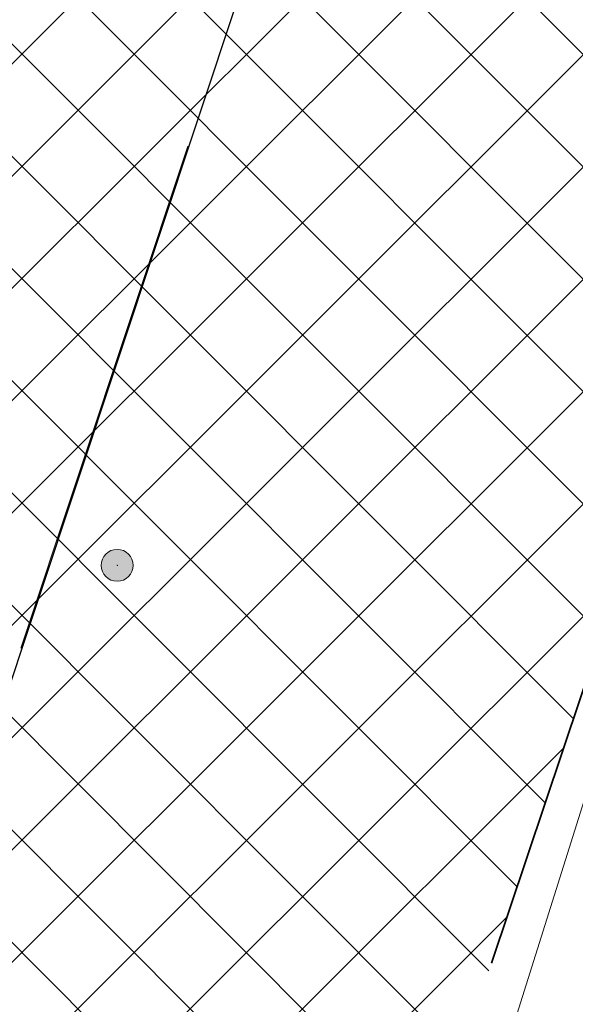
# Model space of a CAD drawing. Header units: metres. Extents: x 6599594 to 6600699, y 5687867 to 5691114.
# Tile 187 of 256: x 6599953.41 to 6599954.98, y 5688882.56 to 5688885.35. Entities that reach past the tile are written whole.
import ezdxf

# ---------------------------------------------------------------- set-up
doc = ezdxf.new("R2010")
doc.units = ezdxf.units.M
doc.header["$MEASUREMENT"] = 0
for name, pattern in [('1', [0]), ('BUG', [1.5, 1, -0.5]), ('GUK', [2, 1.5, -0.5]), ('GUZ', [1, 0.5, -0.5])]:
    doc.linetypes.add(name, pattern=pattern)
doc.layers.get('0').update_dxf_attribs({"color": 253, "linetype": 'CONTINUOUS', "lineweight": 13})
for name, color, linetype, lineweight in [('_kolor chodnik', 50, '1', 5), ('_kolor jezdnia', 4, '1', 0), ('_kolor pobocze', 211, '1', 5), ('_kolor zjazdy kostka', 7, '1', 5), ('_kolor ścieżka @ 1', 10, '1', 0), ('_obrzeze', 10, 'BUG', 35), ('Dzialki', 130, '1', 30), ('Kontury', 252, 'GUK', 9), ('OT_Komunikacja', 7, 'CONTINUOUS', 0), ('pkt_sztuczny_i_naturalny', 7, 'CONTINUOUS', 5), ('Uzytki', 252, 'GUZ', 9)]:
    doc.layers.add(name, color=color, linetype=linetype, lineweight=lineweight)
pattern_1 = [(45, (0, 0), (-0.1414213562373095, 0.1414213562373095), []), (135, (0, 0), (-0.1414213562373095, -0.1414213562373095), [])]

# ---------------------------------------------------------------- blocks, each defined once
blk = doc.blocks.new('169')
at = {"linetype": 'Continuous', "lineweight": 13}
blk.add_hatch(color=0, dxfattribs=at).paths.add_polyline_path([(0, -0.090553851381, 1), (0, 0.090553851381, 1)])
at = {"color": 0, "linetype": 'Continuous', "lineweight": 13}
blk.add_circle((0, 0), 0.090553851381, dxfattribs=at)

msp = doc.modelspace()

# ---------------------------------------------------------------- hatches: boundary and pattern name
at = {"layer": '_kolor chodnik'}
h = msp.add_hatch(dxfattribs=at)
h.set_pattern_fill('ANSI37', color=256, scale=1.6)
h.set_pattern_definition(pattern_1)
h.paths.add_polyline_path([(6599849.938171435, 5688542.085872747), (6599852.232147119, 5688548.938742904), (6599853.573135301, 5688548.489851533), (6599853.827082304, 5688549.248475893), (6599851.793849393, 5688549.929093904), (6599849.895278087, 5688548.982823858), (6599847.823506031, 5688542.793750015)])
edge = h.paths.add_edge_path()
edge.add_line((6600018.106075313, 5689087.454911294), (6600022.42781917, 5689091.229234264))
edge.add_line((6600022.42781917, 5689091.229234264), (6600020.233254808, 5689093.742094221))
edge.add_line((6600020.233254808, 5689093.742094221), (6600017.159471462, 5689091.057656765))
edge.add_arc((6600023.275194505, 5689085.385140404), 8.34143334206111, 137.1531558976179, 148.8016577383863)
edge.add_line((6600016.140105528, 5689089.706021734), (6600018.106075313, 5689087.454911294))
h.paths.add_polyline_path([(6600038.501784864, 5689187.59229436), (6600037.906968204, 5689187.700586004), (6600037.638296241, 5689186.224843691), (6600038.240083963, 5689186.115282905)])
h.paths.add_polyline_path([(6600069.098302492, 5689360.276020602), (6600068.321239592, 5689360.413462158), (6600068.064048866, 5689358.936495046), (6600068.836639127, 5689358.799546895)])
h.paths.add_polyline_path([(6600082.393785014, 5689362.950258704), (6600082.941124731, 5689366.103121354), (6600081.481377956, 5689366.361351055), (6600080.923159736, 5689363.210828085)])
h.paths.add_polyline_path([(6600074.022236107, 5689388.065861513), (6600072.983907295, 5689388.249860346), (6600072.723374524, 5689386.772538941), (6600073.760538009, 5689386.588865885)])
h.paths.add_polyline_path([(6600105.602402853, 5689486.45426531), (6600106.738797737, 5689489.760539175), (6600105.28818975, 5689490.281952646), (6600104.132785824, 5689486.965912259)])
h.paths.add_polyline_path([(6600132.519778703, 5689678.737346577), (6600131.636986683, 5689678.922259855), (6600131.330470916, 5689677.453953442), (6600132.212256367, 5689677.269208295)])
h.paths.add_polyline_path([(6600156.649397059, 5689798.7449027), (6600156.48800471, 5689797.95886096), (6600157.450195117, 5689797.757316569), (6600157.615023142, 5689798.542205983)])
h.paths.add_polyline_path([(6600189.055358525, 5689948.643107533), (6600187.902868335, 5689948.884512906), (6600187.600024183, 5689947.417400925), (6600188.748131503, 5689947.176379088)])
edge = h.paths.add_edge_path()
edge.add_line((6600204.459383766, 5690032.969035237), (6600204.153258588, 5690031.227801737))
edge.add_arc((6600202.328347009, 5690027.299936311), 4.331100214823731, 41.853001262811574, 65.08011546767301, ccw=False)
edge.add_arc((6600032.903931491, 5690051.979071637), 174.020003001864, 352.8070218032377, 353.495463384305)
edge.add_arc((6600202.372679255, 5690027.343587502), 5.999999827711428, 55.12102442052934, 69.64815978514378)
edge = h.paths.add_edge_path()
edge.add_line((6600205.046027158, 5690040.265402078), (6600204.972740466, 5690038.483452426))
edge.add_arc((6600203.986269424, 5690044.401803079), 5.999999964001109, 279.4630688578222, 294.9140560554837)
edge.add_line((6600206.513819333, 5690038.960158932), (6600206.607027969, 5690041.030672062))
edge.add_arc((6600203.986269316, 5690044.401803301), 4.270000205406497, 284.3702444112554, 307.86193139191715, ccw=False)
edge = h.paths.add_edge_path()
edge.add_arc((6600203.547470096, 5690044.558759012), 6.446878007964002, 324.43500910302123, 356.20133685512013, ccw=False)
edge.add_arc((6600203.986269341, 5690044.401803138), 6.000000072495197, 323.2169970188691, 357.4193489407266)
h.paths.add_polyline_path([(6600208.910055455, 5690121.713696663), (6600208.146285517, 5690121.748120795), (6600207.125602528, 5690121.794124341), (6600209.971605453, 5690121.665851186)])
edge = h.paths.add_edge_path()
edge.add_line((6600238.769818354, 5690481.648294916), (6600240.338176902, 5690490.87374652))
edge.add_line((6600240.338176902, 5690490.87374652), (6600241.251295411, 5690510.829461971))
edge.add_line((6600241.251295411, 5690510.829461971), (6600239.524022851, 5690510.928942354))
edge.add_line((6600239.524022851, 5690510.928942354), (6600238.633343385, 5690491.167757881))
edge.add_line((6600238.633343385, 5690491.167757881), (6600234.579716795, 5690467.661262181))
edge.add_line((6600234.579716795, 5690467.661262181), (6600234.449796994, 5690464.966873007))
edge.add_arc((6600242.443669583, 5690464.607462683), 8.001948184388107, 177.4256737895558, 268.2543056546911)
edge.add_line((6600242.199903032, 5690456.609228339), (6600242.216657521, 5690457.359274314))
edge.add_line((6600242.216657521, 5690457.359274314), (6600242.305257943, 5690458.836738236))
edge.add_arc((6600242.444504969, 5690464.607952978), 5.772894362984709, 177.0298084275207, 268.6178439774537, ccw=False)
edge.add_line((6600236.679365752, 5690464.907083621), (6600236.951876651, 5690470.95443634))
edge.add_line((6600236.951876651, 5690470.95443634), (6600238.15078669, 5690478.210832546))
edge.add_line((6600238.15078669, 5690478.210832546), (6600238.769818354, 5690481.648294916))
h.paths.add_polyline_path([(6600238.769818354, 5690481.648294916), (6600238.15078669, 5690478.210832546), (6600239.670056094, 5690477.930590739), (6600240.266710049, 5690481.376366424)])
edge = h.paths.add_edge_path()
edge.add_line((6600223.366500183, 5690460.339976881), (6600223.278629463, 5690457.997544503))
edge.add_arc((6600220.967166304, 5690465.656339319), 7.999999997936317, 286.7940807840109, 300.2738222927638)
edge.add_line((6600225.000231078, 5690458.747331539), (6600225.240084, 5690461.623695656))
edge.add_arc((6600221.105749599, 5690465.648640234), 5.76999998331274, 293.06724424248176, 315.7681070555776, ccw=False)
edge = h.paths.add_edge_path()
edge.add_arc((6600220.025145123, 5690444.676291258), 5.770000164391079, 37.996647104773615, 59.94382588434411, ccw=False)
edge.add_line((6600224.572175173, 5690448.22839199), (6600224.817793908, 5690451.081798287))
edge.add_arc((6600220.025145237, 5690444.676291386), 7.999999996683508, 53.19588653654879, 68.15166733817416)
edge.add_line((6600223.00235276, 5690452.101669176), (6600222.91504296, 5690449.670427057))
edge = h.paths.add_edge_path()
edge.add_arc((6600221.105749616, 5690465.648640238), 7.999999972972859, 328.0222308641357, 357.0132597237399)
edge.add_line((6600229.094882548, 5690465.23180147), (6600229.218816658, 5690467.593604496))
edge.add_line((6600229.218816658, 5690467.593604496), (6600228.218919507, 5690467.645774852))
edge.add_line((6600228.218919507, 5690467.645774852), (6600227.891778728, 5690461.411918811))
h.paths.add_polyline_path([(6600200.980142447, 5690012.236744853), (6600202.317278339, 5690011.956662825), (6600202.522293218, 5690012.935421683), (6600201.182321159, 5690013.216097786)])
h.paths.add_polyline_path([(6600196.457878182, 5689983.98337835), (6600195.202332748, 5689984.246370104), (6600194.899091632, 5689982.777335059), (6600196.150355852, 5689982.515240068)])
edge = h.paths.add_edge_path()
edge.add_line((6600112.305909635, 5689517.991018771), (6600112.691041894, 5689519.807934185))
edge.add_line((6600112.691041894, 5689519.807934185), (6600113.245521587, 5689522.423769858))
edge.add_line((6600113.245521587, 5689522.423769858), (6600111.553124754, 5689522.782507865))
edge.add_line((6600111.553124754, 5689522.782507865), (6600107.405864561, 5689503.21722655))
edge.add_line((6600107.405864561, 5689503.21722655), (6600099.494506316, 5689480.361667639))
edge.add_line((6600099.494506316, 5689480.361667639), (6600099.182814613, 5689478.891218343))
edge.add_arc((6600107.008997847, 5689477.232359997), 8.000059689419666, 168.0325629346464, 257.7529108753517)
edge.add_line((6600105.311960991, 5689469.414366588), (6600105.784990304, 5689471.593619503))
edge.add_arc((6600107.008927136, 5689477.232314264), 5.769999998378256, 168.0321375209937, 257.7533362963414, ccw=False)
edge.add_line((6600101.364343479, 5689478.42879883), (6600101.647245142, 5689479.76342708))
edge.add_line((6600101.647245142, 5689479.76342708), (6600104.132785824, 5689486.965912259))
edge.add_line((6600104.132785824, 5689486.965912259), (6600105.28818975, 5689490.281952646))
edge.add_line((6600105.28818975, 5689490.281952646), (6600108.240043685, 5689498.809726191))
edge.add_line((6600108.240043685, 5689498.809726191), (6600112.305909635, 5689517.991018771))
h.paths.add_polyline_path([(6600136.009573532, 5689645.499114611), (6600138.333647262, 5689645.012304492), (6600138.661671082, 5689646.578318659), (6600134.869459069, 5689647.372651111)])
at = {"layer": '_kolor jezdnia'}
h = msp.add_hatch(dxfattribs=at)
h.set_pattern_fill('ANSI37', color=4, scale=3.5)
h.set_pattern_definition([(45, (0, 0), (-0.3093592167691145, 0.3093592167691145), []), (135, (0, 0), (-0.3093592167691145, -0.3093592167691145), [])])
edge = h.paths.add_edge_path()
edge.add_line((6599833.066047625, 5688539.933393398), (6599850.649511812, 5688527.983462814))
edge.add_arc((6599857.337592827, 5688536.653968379), 10.95025544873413, 169.5012687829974, 232.3548431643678, ccw=False)
edge.add_arc((6599858.085851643, 5688536.618142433), 11.69295282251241, 162.2507788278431, 169.9967502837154, ccw=False)
edge.add_line((6599846.949484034, 5688540.182754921), (6599847.823506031, 5688542.793750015))
edge.add_line((6599847.823506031, 5688542.793750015), (6599849.895278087, 5688548.982823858))
edge.add_line((6599849.895278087, 5688548.982823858), (6599852.434748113, 5688556.56906746))
edge.add_line((6599852.434748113, 5688556.56906746), (6599928.48625871, 5688783.760284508))
edge.add_line((6599928.48625871, 5688783.760284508), (6599931.025728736, 5688791.34652811))
edge.add_line((6599931.025728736, 5688791.34652811), (6599996.657773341, 5688987.411326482))
edge.add_line((6599996.657773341, 5688987.411326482), (6599999.197243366, 5688994.997570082))
edge.add_line((6599999.197243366, 5688994.997570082), (6600021.930100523, 5689062.908193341))
edge.add_line((6600021.930100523, 5689062.908193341), (6600017.620224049, 5689067.371531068))
edge.add_line((6600017.620224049, 5689067.371531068), (6600016.714558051, 5689064.654078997))
edge.add_line((6600016.714558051, 5689064.654078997), (6600012.423620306, 5689051.835617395))
edge.add_line((6600012.423620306, 5689051.835617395), (6600009.884150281, 5689044.249373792))
edge.add_line((6600009.884150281, 5689044.249373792), (6599977.53516164, 5688947.612159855))
edge.add_line((6599977.53516164, 5688947.612159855), (6599974.995691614, 5688940.025916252))
edge.add_line((6599974.995691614, 5688940.025916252), (6599942.096912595, 5688841.746295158))
edge.add_line((6599942.096912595, 5688841.746295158), (6599939.557442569, 5688834.160051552))
edge.add_line((6599939.557442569, 5688834.160051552), (6599882.679288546, 5688664.246042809))
edge.add_line((6599882.679288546, 5688664.246042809), (6599880.139818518, 5688656.659799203))
edge.add_line((6599880.139818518, 5688656.659799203), (6599852.46454386, 5688573.984527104))
edge.add_line((6599852.46454386, 5688573.984527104), (6599842.470137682, 5688544.127903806))
edge.add_arc((6599835.706422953, 5688546.652910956), 7.219660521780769, 248.5480913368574, 339.52856074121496, ccw=False)
h.paths.add_polyline_path([(6600044.653202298, 5689172.271628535), (6600046.276244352, 5689181.431901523), (6600047.759199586, 5689189.801539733), (6600051.0603021, 5689208.432603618), (6600052.368792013, 5689215.817578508), (6600054.808584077, 5689229.587499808), (6600056.11707399, 5689236.972474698), (6600057.346666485, 5689243.912161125), (6600058.655146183, 5689251.297078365), (6600058.831439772, 5689252.292060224), (6600060.098987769, 5689259.445963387), (6600060.139929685, 5689259.677035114), (6600061.407468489, 5689266.830886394), (6600072.329030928, 5689328.470998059), (6600073.637511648, 5689335.855921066), (6600077.337304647, 5689356.73715072), (6600078.820259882, 5689365.106788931), (6600081.142794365, 5689378.214921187), (6600082.538516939, 5689386.092227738), (6600095.187867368, 5689457.483787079), (6600091.082877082, 5689465.8405575), (6600089.043088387, 5689454.328211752), (6600087.870641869, 5689447.711051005), (6600087.560133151, 5689445.958573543), (6600086.562151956, 5689440.326076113), (6600082.433200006, 5689417.022719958), (6600080.95024477, 5689408.65308175), (6600077.202698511, 5689387.502337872), (6600075.719743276, 5689379.132699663), (6600073.469199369, 5689366.430874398), (6600071.986244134, 5689358.061236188), (6600069.98686466, 5689346.776955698), (6600068.591142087, 5689338.899649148), (6600065.559290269, 5689321.78820693), (6600064.163567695, 5689313.910900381), (6600059.719426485, 5689288.828650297), (6600058.323703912, 5689280.951343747), (6600057.563846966, 5689276.662793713), (6600056.168124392, 5689268.785487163), (6600054.804920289, 5689261.091711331), (6600053.409197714, 5689253.21440478), (6600053.264817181, 5689252.399536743), (6600051.869094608, 5689244.522230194), (6600051.183555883, 5689240.653124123), (6600049.787833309, 5689232.775817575), (6600046.593849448, 5689214.749319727), (6600045.198126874, 5689206.872013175), (6600044.41754409, 5689202.466488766), (6600042.934588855, 5689194.096850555), (6600036.429952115, 5689157.38538759), (6600034.946996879, 5689149.01574938), (6600030.579776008, 5689124.367629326), (6600027.529365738, 5689107.151445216), (6600024.895072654, 5689094.014582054), (6600030.583685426, 5689094.264316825), (6600032.945013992, 5689106.191885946), (6600043.170247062, 5689163.901990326)])
edge = h.paths.add_edge_path()
edge.add_line((6600111.106812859, 5689535.144351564), (6600111.256844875, 5689535.85214863))
edge.add_line((6600111.256844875, 5689535.85214863), (6600112.915748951, 5689543.678261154))
edge.add_line((6600112.915748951, 5689543.678261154), (6600117.304772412, 5689564.384094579))
edge.add_line((6600117.304772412, 5689564.384094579), (6600119.067357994, 5689572.699339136))
edge.add_line((6600119.067357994, 5689572.699339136), (6600120.087667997, 5689577.512794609))
edge.add_line((6600120.087667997, 5689577.512794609), (6600121.642890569, 5689584.849775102))
edge.add_line((6600121.642890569, 5689584.849775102), (6600128.436769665, 5689616.900852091))
edge.add_line((6600128.436769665, 5689616.900852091), (6600129.991992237, 5689624.237832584))
edge.add_line((6600129.991992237, 5689624.237832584), (6600132.660554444, 5689636.827148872))
edge.add_line((6600132.660554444, 5689636.827148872), (6600133.208838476, 5689639.444704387))
edge.add_line((6600133.208838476, 5689639.444704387), (6600134.848957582, 5689647.274775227))
edge.add_line((6600134.848957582, 5689647.274775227), (6600138.97649476, 5689666.979995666))
edge.add_line((6600138.97649476, 5689666.979995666), (6600140.51410642, 5689674.320687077))
edge.add_line((6600140.51410642, 5689674.320687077), (6600145.209128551, 5689696.735129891))
edge.add_line((6600145.209128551, 5689696.735129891), (6600146.746740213, 5689704.075821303))
edge.add_line((6600146.746740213, 5689704.075821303), (6600151.462308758, 5689726.588354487))
edge.add_line((6600151.462308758, 5689726.588354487), (6600152.999920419, 5689733.929045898))
edge.add_line((6600152.999920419, 5689733.929045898), (6600155.244070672, 5689744.642813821))
edge.add_line((6600155.244070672, 5689744.642813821), (6600156.781682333, 5689751.983505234))
edge.add_line((6600156.781682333, 5689751.983505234), (6600161.635515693, 5689775.156126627))
edge.add_line((6600161.635515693, 5689775.156126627), (6600163.378142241, 5689783.475576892))
edge.add_line((6600163.378142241, 5689783.475576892), (6600163.850769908, 5689785.731942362))
edge.add_line((6600163.850769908, 5689785.731942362), (6600167.028500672, 5689800.902704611))
edge.add_line((6600167.028500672, 5689800.902704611), (6600179.49088801, 5689860.399222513))
edge.add_line((6600179.49088801, 5689860.399222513), (6600181.233514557, 5689868.718672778))
edge.add_line((6600181.233514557, 5689868.718672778), (6600181.84713393, 5689871.648144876))
edge.add_line((6600181.84713393, 5689871.648144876), (6600183.384745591, 5689878.988836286))
edge.add_line((6600183.384745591, 5689878.988836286), (6600184.935818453, 5689886.393792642))
edge.add_line((6600184.935818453, 5689886.393792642), (6600186.575937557, 5689894.223863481))
edge.add_line((6600186.575937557, 5689894.223863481), (6600194.05133812, 5689929.912074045))
edge.add_line((6600194.05133812, 5689929.912074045), (6600195.691457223, 5689937.742144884))
edge.add_line((6600195.691457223, 5689937.742144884), (6600202.915799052, 5689972.231779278))
edge.add_line((6600202.915799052, 5689972.231779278), (6600204.555918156, 5689980.061850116))
edge.add_line((6600204.555918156, 5689980.061850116), (6600206.062781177, 5689987.255744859))
edge.add_line((6600206.062781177, 5689987.255744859), (6600207.702900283, 5689995.085815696))
edge.add_line((6600207.702900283, 5689995.085815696), (6600210.232559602, 5690007.162628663))
edge.add_line((6600210.232559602, 5690007.162628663), (6600211.694938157, 5690014.144150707))
edge.add_arc((6600028.177652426, 5690052.584442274), 187.5000004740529, 348.1696294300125, 357.4195276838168)
edge.add_line((6600215.487522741, 5690044.142720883), (6600208.310270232, 5690026.480446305))
edge.add_arc((6600032.903933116, 5690051.97907145), 177.2500013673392, 348.1696294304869, 351.7289130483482, ccw=False)
edge.add_line((6600206.38894146, 5690015.640182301), (6600205.966941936, 5690013.625519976))
edge.add_line((6600205.966941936, 5690013.625519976), (6600204.326822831, 5690005.795449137))
edge.add_line((6600204.326822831, 5690005.795449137), (6600197.076961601, 5689971.183982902))
edge.add_line((6600197.076961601, 5689971.183982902), (6600195.334335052, 5689962.864532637))
edge.add_line((6600195.334335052, 5689962.864532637), (6600193.44722506, 5689953.855305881))
edge.add_line((6600193.44722506, 5689953.855305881), (6600191.909227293, 5689946.512771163))
edge.add_line((6600191.909227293, 5689946.512771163), (6600185.496844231, 5689915.899498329))
edge.add_line((6600185.496844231, 5689915.899498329), (6600183.856521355, 5689908.068454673))
edge.add_line((6600183.856521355, 5689908.068454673), (6600182.066605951, 5689899.523243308))
edge.add_line((6600182.066605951, 5689899.523243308), (6600180.32407057, 5689891.204228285))
edge.add_line((6600180.32407057, 5689891.204228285), (6600174.320344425, 5689862.541919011))
edge.add_line((6600174.320344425, 5689862.541919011), (6600172.577809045, 5689854.222903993))
edge.add_line((6600172.577809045, 5689854.222903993), (6600163.663810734, 5689811.666703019))
edge.add_line((6600163.663810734, 5689811.666703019), (6600162.023782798, 5689803.837067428))
edge.add_line((6600162.023782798, 5689803.837067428), (6600160.924220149, 5689798.587659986))
edge.add_line((6600160.924220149, 5689798.587659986), (6600159.279208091, 5689790.734229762))
edge.add_line((6600159.279208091, 5689790.734229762), (6600157.107250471, 5689780.365115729))
edge.add_line((6600157.107250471, 5689780.365115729), (6600155.462238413, 5689772.511685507))
edge.add_line((6600155.462238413, 5689772.511685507), (6600153.380318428, 5689762.572418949))
edge.add_line((6600153.380318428, 5689762.572418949), (6600151.735124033, 5689754.718118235))
edge.add_line((6600151.735124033, 5689754.718118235), (6600148.586504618, 5689739.686336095))
edge.add_line((6600148.586504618, 5689739.686336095), (6600146.885007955, 5689731.563243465))
edge.add_line((6600146.885007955, 5689731.563243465), (6600141.75088822, 5689707.052510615))
edge.add_line((6600141.75088822, 5689707.052510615), (6600140.110896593, 5689699.223048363))
edge.add_line((6600140.110896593, 5689699.223048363), (6600133.483561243, 5689667.583574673))
edge.add_line((6600133.483561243, 5689667.583574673), (6600131.860394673, 5689659.834436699))
edge.add_line((6600131.860394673, 5689659.834436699), (6600131.740984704, 5689659.26436315))
edge.add_line((6600131.740984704, 5689659.26436315), (6600130.117814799, 5689651.515209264))
edge.add_line((6600130.117814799, 5689651.515209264), (6600127.27873359, 5689637.961189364))
edge.add_line((6600127.27873359, 5689637.961189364), (6600126.924568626, 5689636.290366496))
edge.add_line((6600126.924568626, 5689636.290366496), (6600125.166244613, 5689627.995226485))
edge.add_line((6600125.166244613, 5689627.995226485), (6600118.009503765, 5689594.232298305))
edge.add_line((6600118.009503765, 5689594.232298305), (6600116.25117975, 5689585.937158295))
edge.add_line((6600116.25117975, 5689585.937158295), (6600113.665314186, 5689573.737975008))
edge.add_line((6600113.665314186, 5689573.737975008), (6600111.898534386, 5689565.402943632))
edge.add_line((6600111.898534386, 5689565.402943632), (6600104.889982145, 5689532.339115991))
edge.add_line((6600104.889982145, 5689532.339115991), (6600103.22663594, 5689524.492047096))
edge.add_line((6600103.22663594, 5689524.492047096), (6600096.623876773, 5689493.342605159))
edge.add_line((6600096.623876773, 5689493.342605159), (6600094.968986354, 5689485.535427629))
edge.add_line((6600094.968986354, 5689485.535427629), (6600094.300101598, 5689482.379870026))
edge.add_line((6600094.300101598, 5689482.379870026), (6600099.182814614, 5689478.891218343))
edge.add_line((6600099.182814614, 5689478.891218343), (6600099.494506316, 5689480.361667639))
edge.add_line((6600099.494506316, 5689480.361667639), (6600111.106812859, 5689535.144351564))
edge = h.paths.add_edge_path()
edge.add_arc((6600239.213891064, 5690851.400367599), 10.00000000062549, -2.8342403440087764, 76.13703556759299, ccw=False)
edge.add_line((6600249.201658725, 5690850.905901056), (6600249.082723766, 5690848.503524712))
edge.add_line((6600249.082723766, 5690848.503524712), (6600247.016487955, 5690806.767468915))
edge.add_line((6600247.016487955, 5690806.767468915), (6600246.092398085, 5690789.152178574))
edge.add_line((6600246.092398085, 5690789.152178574), (6600233.768116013, 5690572.015170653))
edge.add_line((6600233.768116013, 5690572.015170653), (6600228.959056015, 5690465.296202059))
edge.add_line((6600228.959056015, 5690465.296202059), (6600234.588724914, 5690465.017134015))
edge.add_line((6600234.588724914, 5690465.017134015), (6600239.262540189, 5690571.767576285))
edge.add_line((6600239.262540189, 5690571.767576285), (6600252.50503885, 5690806.400146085))
edge.add_line((6600252.50503885, 5690806.400146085), (6600254.569211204, 5690848.094521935))
edge.add_arc((6600262.559425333, 5690847.6989487), 7.999999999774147, 76.13703557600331, 177.1657596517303, ccw=False)
edge.add_line((6600264.476229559, 5690855.465921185), (6600241.609896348, 5690861.109083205))
edge = h.paths.add_edge_path()
edge.add_line((6600250.031475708, 5690451.625307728), (6600250.231741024, 5690455.772579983))
edge.add_line((6600250.231741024, 5690455.772579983), (6600246.257763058, 5690456.417303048))
edge.add_line((6600246.257763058, 5690456.417303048), (6600242.171761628, 5690456.61060902))
edge.add_arc((6600242.563100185, 5690464.586983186), 7.985968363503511, 176.9123644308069, 267.1911945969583, ccw=False)
edge.add_line((6600234.588724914, 5690465.017134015), (6600228.959056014, 5690465.296202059))
edge.add_arc((6600220.965133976, 5690465.657286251), 8.002072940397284, 267.8289300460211, 357.413716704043, ccw=False)
edge.add_line((6600220.661989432, 5690457.660957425), (6600212.406915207, 5690458.119572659))
edge.add_line((6600212.406915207, 5690458.119572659), (6600208.431872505, 5690457.817501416))
edge.add_line((6600208.431872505, 5690457.817501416), (6600208.233912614, 5690454.548331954))
edge.add_line((6600208.233912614, 5690454.548331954), (6600212.129565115, 5690453.127270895))
edge.add_line((6600212.129565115, 5690453.127270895), (6600218.640548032, 5690452.76554962))
edge.add_line((6600218.640548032, 5690452.76554962), (6600216.486747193, 5690452.885205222))
edge.add_line((6600216.486747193, 5690452.885205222), (6600220.468905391, 5690452.663974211))
edge.add_arc((6600220.025145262, 5690444.676291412), 7.99999997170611, -0.3386579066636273, 86.8201700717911, ccw=False)
edge.add_line((6600228.025005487, 5690444.629006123), (6600227.803602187, 5690439.649256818))
edge.add_line((6600227.803602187, 5690439.649256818), (6600226.885525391, 5690435.936828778))
edge.add_line((6600226.885525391, 5690435.936828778), (6600225.534849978, 5690405.967249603))
edge.add_line((6600225.534849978, 5690405.967249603), (6600226.115199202, 5690402.187514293))
edge.add_line((6600226.115199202, 5690402.187514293), (6600213.445139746, 5690121.008786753))
edge.add_line((6600213.445139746, 5690121.008786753), (6600213.352800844, 5690118.960058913))
edge.add_line((6600213.352800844, 5690118.960058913), (6600209.980184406, 5690044.131649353))
edge.add_arc((6600203.98626942, 5690044.401803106), 5.999999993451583, 257.4162346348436, 357.41934921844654, ccw=False)
edge.add_line((6600202.679069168, 5690038.545931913), (6600201.589735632, 5690033.666039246))
edge.add_line((6600201.589735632, 5690033.666039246), (6600203.67987942, 5690033.199458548))
edge.add_arc((6600202.372679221, 5690027.343587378), 5.999999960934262, -8.27108729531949, 77.41623506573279, ccw=False)
edge.add_line((6600208.310270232, 5690026.480446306), (6600215.487522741, 5690044.142720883))
edge.add_line((6600215.487522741, 5690044.142720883), (6600216.199687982, 5690059.9446614))
edge.add_line((6600216.199687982, 5690059.9446614), (6600216.537356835, 5690067.437056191))
edge.add_line((6600216.537356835, 5690067.437056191), (6600223.893528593, 5690230.66011469))
edge.add_line((6600223.893528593, 5690230.66011469), (6600224.231197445, 5690238.152509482))
edge.add_line((6600224.231197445, 5690238.152509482), (6600233.507835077, 5690443.987992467))
edge.add_arc((6600241.499722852, 5690443.627812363), 7.999999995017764, 87.29208981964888, 177.4195277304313, ccw=False)
edge.add_line((6600241.877677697, 5690451.618879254), (6600246.021541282, 5690451.422886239))
edge.add_line((6600246.021541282, 5690451.422886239), (6600246.427694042, 5690451.44338883))
edge.add_line((6600246.427694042, 5690451.44338883), (6600246.79397003, 5690451.461878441))
edge.add_line((6600246.79397003, 5690451.461878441), (6600250.031475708, 5690451.625307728))
edge = h.paths.add_edge_path()
edge.add_line((6600007.33756506, 5689086.20374581), (6600006.980466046, 5689080.740822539))
edge.add_line((6600006.980466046, 5689080.740822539), (6600007.229745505, 5689080.720859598))
edge.add_line((6600007.229745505, 5689080.720859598), (6600008.093335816, 5689080.601653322))
edge.add_line((6600008.093335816, 5689080.601653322), (6600008.702681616, 5689080.53831051))
edge.add_arc((6600008.140193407, 5689070.554142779), 9.999999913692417, -18.557800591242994, 86.77547804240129, ccw=False)
edge.add_line((6600017.620224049, 5689067.371531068), (6600021.930100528, 5689062.908193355))
edge.add_arc((6599734.83819726, 5689159.011261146), 302.7499967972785, 341.4922000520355, 343.8640860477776)
edge.add_arc((6600034.895369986, 5689072.315877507), 9.581213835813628, 98.63328270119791, 164.5273290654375, ccw=False)
edge.add_line((6600033.457137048, 5689081.788529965), (6600033.832640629, 5689081.798737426))
edge.add_line((6600033.832640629, 5689081.798737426), (6600034.422462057, 5689082.05700874))
edge.add_line((6600034.422462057, 5689082.05700874), (6600036.833623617, 5689082.139040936))
edge.add_line((6600036.833623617, 5689082.139040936), (6600036.730225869, 5689087.148851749))
edge.add_line((6600036.730225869, 5689087.148851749), (6600036.579860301, 5689087.134303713))
edge.add_arc((6600036.479565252, 5689093.136286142), 6.002820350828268, 169.1687651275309, 270.9573417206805, ccw=False)
edge.add_line((6600030.583685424, 5689094.264316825), (6600024.895072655, 5689094.014582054))
edge.add_arc((6600015.200558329, 5689096.162123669), 9.929528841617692, 271.0943432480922, 347.5094668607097, ccw=False)
edge.add_arc((6600014.909438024, 5689089.646776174), 3.446070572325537, 264.4236009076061, 278.0194998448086, ccw=False)
edge.add_line((6600014.574573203, 5689086.217014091), (6600014.299554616, 5689086.232508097))
edge.add_line((6600014.299554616, 5689086.232508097), (6600010.474232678, 5689086.448019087))
edge.add_line((6600010.474232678, 5689086.448019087), (6600007.33756506, 5689086.20374581))
edge = h.paths.add_edge_path()
edge.add_line((6600105.490725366, 5689463.953528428), (6600106.927559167, 5689464.047234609))
edge.add_line((6600106.927559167, 5689464.047234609), (6600107.835, 5689468.66))
edge.add_line((6600107.835, 5689468.66), (6600105.311960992, 5689469.414366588))
edge.add_arc((6600107.008997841, 5689477.232359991), 8.000059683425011, 168.0325628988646, 257.75291091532, ccw=False)
edge.add_line((6600099.182814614, 5689478.891218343), (6600094.300101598, 5689482.379870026))
edge.add_arc((6600586.245114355, 5689378.104238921), 502.8750369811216, 168.032376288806, 169.9522165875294)
edge.add_line((6600091.082877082, 5689465.8405575), (6600095.187867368, 5689457.483787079))
edge.add_arc((6600103.065173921, 5689456.088064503), 8.000000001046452, 77.7533362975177, 169.9524553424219, ccw=False)
edge.add_line((6600104.762140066, 5689463.906012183), (6600105.490725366, 5689463.953528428))
at = {"layer": '_kolor pobocze'}
h = msp.add_hatch(dxfattribs=at)
h.set_pattern_fill('ANSI37', color=256, scale=1.6)
h.set_pattern_definition(pattern_1)
edge = h.paths.add_edge_path()
edge.add_line((6600035.926965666, 5689101.569442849), (6600036.046865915, 5689102.311543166))
edge.add_arc((6600058.171848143, 5689233.778275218), 133.3154772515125, 259.4578941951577, 260.4470163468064, ccw=False)
edge.add_line((6600033.780707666, 5689102.713067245), (6600032.142559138, 5689101.847662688))
edge.add_arc((6599734.838175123, 5689159.011266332), 302.7500195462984, 347.6801154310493, 349.11639019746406, ccw=False)
edge.add_arc((6600036.478170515, 5689093.133441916), 6.000000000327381, 167.68011541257, 271.5571101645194)
edge.add_line((6600036.64121064, 5689087.1356575), (6600036.730491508, 5689087.137804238))
edge.add_line((6600036.730491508, 5689087.137804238), (6600036.712463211, 5689087.887583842))
edge.add_line((6600036.712463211, 5689087.887583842), (6600036.559840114, 5689087.884077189))
edge.add_arc((6600036.482532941, 5689093.14290691), 5.259397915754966, 170.6455005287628, 270.8422131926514, ccw=False)
edge.add_arc((6600545.796425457, 5688991.216220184), 524.6691769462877, 167.9170060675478, 168.7028219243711, ccw=False)
edge.add_line((6600032.751078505, 5689101.044345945), (6600034.011432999, 5689101.917298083))
edge.add_line((6600034.011432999, 5689101.917298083), (6600035.926965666, 5689101.569442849))
edge = h.paths.add_edge_path()
edge.add_line((6600002.828843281, 5688994.032881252), (6600003.066918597, 5688994.74409159))
edge.add_line((6600003.066918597, 5688994.74409159), (6600001.227880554, 5688995.359703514))
edge.add_line((6600001.227880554, 5688995.359703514), (6600000.55876659, 5688996.702196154))
edge.add_line((6600000.55876659, 5688996.702196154), (6600022.641310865, 5689062.67011804))
edge.add_arc((6599734.838193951, 5689159.011262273), 303.5000002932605, 341.4922000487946, 343.8640860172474)
edge.add_arc((6600035.267451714, 5689072.092773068), 9.250000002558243, 91.55711016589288, 163.8640860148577, ccw=False)
edge.add_line((6600035.016098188, 5689081.339357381), (6600036.868703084, 5689081.389717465))
edge.add_line((6600036.868703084, 5689081.389717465), (6600036.850674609, 5689082.139504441))
edge.add_line((6600036.850674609, 5689082.139504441), (6600034.99571817, 5689082.089080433))
edge.add_arc((6600035.267451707, 5689072.092773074), 9.999999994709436, 91.55711014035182, 163.8640860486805)
edge.add_arc((6599734.838192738, 5689159.011262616), 302.7500015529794, 341.4922000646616, 343.8640860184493, ccw=False)
edge.add_line((6600021.930100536, 5689062.908193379), (6599999.748942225, 5688996.645678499))
edge.add_line((6599999.748942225, 5688996.645678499), (6600000.695212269, 5688994.747107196))
edge.add_line((6600000.695212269, 5688994.747107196), (6600002.828843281, 5688994.032881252))
h.paths.add_polyline_path([(6599971.7492186, 5688907.297112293), (6599971.084233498, 5688908.631320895), (6599997.822068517, 5688988.526766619), (6599999.164561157, 5688989.195880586), (6600001.003599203, 5688988.580268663), (6600001.241674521, 5688989.291479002), (6599999.108043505, 5688990.005704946), (6599997.209472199, 5688989.059434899), (6599970.270280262, 5688908.583087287), (6599971.216550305, 5688906.684515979), (6599973.350181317, 5688905.970290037), (6599973.588256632, 5688906.681500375)])
h.paths.add_polyline_path([(6599932.504667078, 5688790.060553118), (6599931.835553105, 5688791.403045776), (6599968.343406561, 5688900.4641754), (6599969.685899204, 5688901.133289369), (6599971.524937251, 5688900.517677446), (6599971.763012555, 5688901.228887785), (6599969.629381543, 5688901.94311373), (6599967.730810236, 5688900.996843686), (6599931.025728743, 5688791.34652811), (6599931.971998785, 5688789.447956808), (6599934.105629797, 5688788.73373086), (6599934.343705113, 5688789.4449412)])
at = {"layer": '_kolor zjazdy kostka'}
h = msp.add_hatch(dxfattribs=at)
h.set_pattern_fill('ANSI37', color=256, scale=1.6)
h.set_pattern_definition(pattern_1)
h.paths.add_polyline_path([(6600244.137440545, 5690813.934732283), (6600242.369522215, 5690814.022127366), (6600242.097568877, 5690808.528921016), (6600243.865482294, 5690808.441426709)])
h.paths.add_polyline_path([(6600247.012128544, 5690806.679412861), (6600247.442736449, 5690815.377295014), (6600247.393289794, 5690814.378518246), (6600247.113277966, 5690808.722537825)])
h.paths.add_polyline_path([(6600242.297085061, 5690788.088808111), (6600240.958726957, 5690788.155683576), (6600240.648818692, 5690782.664569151), (6600241.987258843, 5690782.599147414)])
h.paths.add_polyline_path([(6600245.558275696, 5690780.919298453), (6600246.037231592, 5690789.405686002), (6600244.985820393, 5690788.453468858), (6600244.612601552, 5690781.981345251)])
h.paths.add_polyline_path([(6600241.348405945, 5690723.711515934), (6600242.272017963, 5690722.691689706), (6600242.749709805, 5690731.155680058), (6600241.698138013, 5690730.203317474), (6600241.472690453, 5690726.27550499)])
h.paths.add_polyline_path([(6600225.772794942, 5690394.589141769), (6600224.731429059, 5690393.637598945), (6600224.461246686, 5690387.644646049), (6600225.412923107, 5690386.603142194)])
h.paths.add_polyline_path([(6600223.012390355, 5690333.280720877), (6600223.372595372, 5690341.272607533), (6600222.32835346, 5690340.318436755), (6600222.058239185, 5690334.324941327)])
h.paths.add_polyline_path([(6600215.496388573, 5690166.390602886), (6600215.856593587, 5690174.382489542), (6600214.812834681, 5690173.428760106), (6600214.542018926, 5690167.435062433)])
h.paths.add_polyline_path([(6600212.446537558, 5690121.053392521), (6600213.399499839, 5690120.010473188), (6600213.788744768, 5690128.503024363), (6600212.745135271, 5690127.54943145)])
h.paths.add_polyline_path([(6600209.977420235, 5690121.665589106), (6600210.225142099, 5690127.162117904), (6600207.346107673, 5690127.291879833), (6600207.119593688, 5690121.794395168)])
h.paths.add_polyline_path([(6600207.950178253, 5690070.725854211), (6600204.880846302, 5690070.828947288), (6600204.643784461, 5690065.333808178), (6600207.702521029, 5690065.204598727)])
h.paths.add_polyline_path([(6600200.981479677, 5690012.236464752), (6600199.969248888, 5690007.339980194), (6600201.282587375, 5690007.064882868), (6600202.31726072, 5690011.956666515)])
h.paths.add_polyline_path([(6600193.613960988, 5689970.406358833), (6600192.398010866, 5689970.660657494), (6600191.286205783, 5689965.274578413), (6600192.486379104, 5689965.023185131)])
h.paths.add_polyline_path([(6600189.061271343, 5689948.671423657), (6600189.98413328, 5689953.050774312), (6600188.818902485, 5689953.32186217), (6600187.908781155, 5689948.91282903)])
h.paths.add_polyline_path([(6600180.976201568, 5689915.317449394), (6600179.952861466, 5689910.421322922), (6600181.008474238, 5689910.200199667), (6600182.033843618, 5689915.09540201)])
h.paths.add_polyline_path([(6600176.508279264, 5689893.538690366), (6600177.476023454, 5689893.335973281), (6600178.603605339, 5689898.719146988), (6600177.636002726, 5689898.922290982)])
h.paths.add_polyline_path([(6600179.28182965, 5689859.401159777), (6600180.522246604, 5689860.211927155), (6600181.057490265, 5689860.561775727), (6600183.598022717, 5689860.029600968), (6600184.726606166, 5689865.412570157), (6600182.186324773, 5689865.943033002), (6600181.604764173, 5689866.832779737), (6600181.024456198, 5689867.720610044)])
h.paths.add_polyline_path([(6600160.200810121, 5689810.862606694), (6600159.232772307, 5689811.065842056), (6600158.207991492, 5689806.171529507), (6600159.175735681, 5689805.968812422)])
h.paths.add_polyline_path([(6600156.49391753, 5689797.987177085), (6600155.463416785, 5689793.068691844), (6600156.431160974, 5689792.865974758), (6600157.461419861, 5689797.784520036)])
edge = h.paths.add_edge_path()
edge.add_arc((6600173.111981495, 5689800.679690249), 5.999999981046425, 204.673115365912, 239.5411154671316, ccw=False)
edge.add_arc((6600173.162096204, 5689800.685330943), 6.047914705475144, 168.3203586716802, 204.5234866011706, ccw=False)
edge.add_line((6600167.239404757, 5689801.9096668), (6600163.651667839, 5689784.781499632))
edge.add_arc((6600169.524220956, 5689783.551410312), 5.999999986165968, 139.2146049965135, 168.1696294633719, ccw=False)
edge.add_arc((6600169.524220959, 5689783.551410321), 5.999999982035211, 96.80962310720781, 139.2146050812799, ccw=False)
edge.add_line((6600168.812796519, 5689789.509083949), (6600170.070461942, 5689795.507731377))
h.paths.add_polyline_path([(6600163.526364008, 5689776.866746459), (6600166.051243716, 5689776.337874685), (6600167.179826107, 5689781.720838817), (6600164.653945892, 5689782.249920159), (6600163.941148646, 5689783.340449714), (6600163.493329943, 5689784.025580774), (6600161.750703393, 5689775.706130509), (6600162.438017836, 5689776.155376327)])
h.paths.add_polyline_path([(6600152.614191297, 5689774.643430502), (6600153.639138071, 5689779.536616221), (6600152.646757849, 5689779.744928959), (6600151.646447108, 5689774.846147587)])
h.paths.add_polyline_path([(6600150.121074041, 5689767.466820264), (6600148.177624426, 5689758.16795459), (6600149.115997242, 5689757.971390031), (6600151.066362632, 5689767.268392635)])
h.paths.add_polyline_path([(6600142.970741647, 5689739.332500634), (6600141.888449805, 5689734.142420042), (6600144.036614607, 5689733.695518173), (6600145.123068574, 5689738.882330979)])
h.paths.add_polyline_path([(6600136.256357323, 5689701.052153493), (6600137.154085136, 5689700.864096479), (6600138.287960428, 5689706.274871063), (6600137.386492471, 5689706.464182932)])
h.paths.add_polyline_path([(6600130.081494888, 5689667.099389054), (6600129.212847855, 5689667.281639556), (6600128.083282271, 5689661.898895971), (6600128.953953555, 5689661.716447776)])
h.paths.add_polyline_path([(6600128.397394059, 5689659.030340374), (6600127.554144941, 5689659.207226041), (6600126.49340855, 5689653.810049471), (6600127.269860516, 5689653.647397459)])
h.paths.add_polyline_path([(6600134.990411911, 5689640.633636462), (6600137.30714639, 5689640.148363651), (6600138.339560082, 5689645.040620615), (6600136.015486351, 5689645.500958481), (6600135.435178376, 5689646.388788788), (6600134.8548704, 5689647.276619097), (6600133.214751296, 5689639.446548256), (6600134.102581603, 5689640.026856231)])
h.paths.add_polyline_path([(6600122.164164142, 5689634.294831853), (6600121.024067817, 5689628.914244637), (6600122.015114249, 5689628.705875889), (6600123.155614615, 5689634.086346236)])
h.paths.add_polyline_path([(6600114.54207576, 5689593.450769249), (6600113.493359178, 5689593.398339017), (6600112.364315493, 5689588.045694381), (6600113.29076438, 5689587.54753241)])
h.paths.add_polyline_path([(6600110.194543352, 5689572.941097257), (6600109.20781945, 5689573.148880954), (6600108.067717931, 5689567.768269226), (6600109.05014319, 5689567.535215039)])
h.paths.add_polyline_path([(6600119.083213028, 5689565.540446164), (6600119.089125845, 5689565.542290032), (6600121.462438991, 5689565.065690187), (6600122.598093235, 5689570.447168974), (6600120.229622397, 5689570.949214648), (6600119.651446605, 5689571.8119627), (6600119.073270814, 5689572.727655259), (6600117.310757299, 5689564.412754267)])
h.paths.add_polyline_path([(6600101.698666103, 5689532.937884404), (6600100.730666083, 5689533.141679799), (6600099.694214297, 5689528.250234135), (6600100.669121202, 5689528.045267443)])
h.paths.add_polyline_path([(6600094.064021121, 5689496.827028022), (6600093.080194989, 5689497.033910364), (6600092.036590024, 5689492.143967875), (6600093.038865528, 5689491.933250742)])
h.paths.add_polyline_path([(6600083.709836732, 5689453.74980843), (6600082.738586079, 5689448.336231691), (6600084.647281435, 5689448.027407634), (6600085.606840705, 5689453.416583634)])
h.paths.add_polyline_path([(6600084.434394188, 5689446.82589514), (6600083.348896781, 5689447.018140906), (6600082.567374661, 5689442.58660872), (6600083.649300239, 5689442.394910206)])
h.paths.add_polyline_path([(6600078.04194071, 5689410.721110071), (6600078.996952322, 5689416.137564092), (6600078.054833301, 5689416.304853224), (6600077.111232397, 5689410.886043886)])
h.paths.add_polyline_path([(6600072.911565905, 5689386.768652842), (6600071.960466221, 5689381.312635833), (6600072.800073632, 5689381.16322159), (6600073.766450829, 5689386.590709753)])
h.paths.add_polyline_path([(6600082.887400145, 5689379.432062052), (6600085.278102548, 5689379.03494316), (6600086.160383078, 5689383.956496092), (6600083.759726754, 5689384.355378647), (6600083.152078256, 5689385.224725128), (6600082.544429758, 5689386.094071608), (6600081.148707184, 5689378.216765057), (6600082.018053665, 5689378.824413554)])
h.paths.add_polyline_path([(6600080.731401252, 5689363.247695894), (6600080.041469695, 5689363.369939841), (6600079.433821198, 5689364.239286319), (6600078.8261727, 5689365.1086328), (6600077.343217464, 5689356.73899459), (6600078.212563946, 5689357.346643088), (6600079.081910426, 5689357.954291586), (6600081.429189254, 5689357.564866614), (6600082.388748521, 5689362.980514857)])
h.paths.add_polyline_path([(6600069.104215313, 5689360.304336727), (6600070.063917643, 5689365.720487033), (6600069.2708267, 5689365.861009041), (6600068.327152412, 5689360.441778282)])
h.paths.add_polyline_path([(6600066.550616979, 5689345.891799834), (6600065.546169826, 5689346.069805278), (6600064.677796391, 5689341.145792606), (6600065.678290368, 5689340.968483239)])
h.paths.add_polyline_path([(6600061.138656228, 5689321.077501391), (6600060.270282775, 5689316.15348863), (6600061.250715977, 5689315.979734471), (6600062.127590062, 5689320.902245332)])
h.paths.add_polyline_path([(6600055.325252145, 5689288.11325564), (6600054.456878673, 5689283.189242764), (6600055.410852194, 5689283.020177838), (6600056.283178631, 5689287.917022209)])
h.paths.add_polyline_path([(6600048.045675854, 5689182.819289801), (6600050.371939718, 5689182.407116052), (6600051.31444535, 5689187.67761207), (6600048.980409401, 5689188.064690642), (6600048.372760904, 5689188.934037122), (6600047.765112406, 5689189.803383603), (6600046.306982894, 5689181.603992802), (6600046.972918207, 5689182.069462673)])
h.paths.add_polyline_path([(6600040.943690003, 5689201.374141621), (6600039.339175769, 5689201.66987967), (6600038.429882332, 5689196.244216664), (6600039.984130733, 5689195.958493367)])
h.paths.add_polyline_path([(6600032.993704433, 5689156.473759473), (6600032.278185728, 5689156.600537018), (6600031.299242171, 5689151.188930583), (6600032.034145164, 5689151.058111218)])
h.paths.add_polyline_path([(6600026.309179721, 5689123.603833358), (6600025.417362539, 5689118.683970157), (6600026.271201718, 5689118.532684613), (6600027.143528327, 5689123.456001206)])
h.paths.add_polyline_path([(6600013.302986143, 5689054.462576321), (6600015.842456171, 5689062.048819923), (6600014.576741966, 5689061.417973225), (6600012.672139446, 5689055.728290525)])
h.paths.add_polyline_path([(6599974.547216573, 5688938.686171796), (6599977.086686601, 5688946.272415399), (6599975.820972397, 5688945.641568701), (6599973.916369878, 5688939.951886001)])
h.paths.add_polyline_path([(6599942.102825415, 5688841.748139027), (6599940.837111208, 5688841.117292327), (6599938.932508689, 5688835.427609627), (6599939.563355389, 5688834.161895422)])
h.paths.add_polyline_path([(6599882.685201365, 5688664.247886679), (6599881.419487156, 5688663.617039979), (6599879.514884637, 5688657.927357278), (6599880.145731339, 5688656.661643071)])
h.paths.add_polyline_path([(6599851.799762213, 5688549.930937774), (6599853.832995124, 5688549.250319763), (6599855.42016389, 5688553.991722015), (6599853.386930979, 5688554.672340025), (6599852.913795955, 5688555.621625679), (6599852.440660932, 5688556.570911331), (6599849.901190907, 5688548.984667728)])
h.paths.add_polyline_path([(6600233.581687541, 5690586.458647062), (6600234.520016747, 5690585.337735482), (6600234.976631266, 5690593.428266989), (6600233.922640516, 5690592.499827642)])
h.paths.add_polyline_path([(6600231.72837122, 5690526.750719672), (6600230.676277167, 5690525.793817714), (6600230.420013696, 5690519.782861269), (6600231.363586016, 5690518.655686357)])
h.paths.add_polyline_path([(6600237.577122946, 5690639.505119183), (6600236.516490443, 5690638.540451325), (6600236.176926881, 5690632.541599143), (6600237.1204992, 5690631.41442423)])
h.paths.add_polyline_path([(6600238.927801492, 5690681.139540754), (6600239.8637879, 5690680.021427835), (6600240.320411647, 5690688.112122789), (6600239.268317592, 5690687.155220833)])
h.paths.add_polyline_path([(6600218.12228406, 5690224.814875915), (6600217.079933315, 5690223.86243318), (6600216.809648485, 5690217.865326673), (6600217.762143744, 5690216.822918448)])
h.paths.add_polyline_path([(6600219.363739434, 5690274.535639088), (6600220.31588625, 5690273.493612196), (6600220.675810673, 5690281.480778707), (6600219.633750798, 5690280.528598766)])
h.paths.add_polyline_path([(6600168.759867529, 5689856.554734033), (6600169.729143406, 5689856.3516961), (6600170.857343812, 5689861.737822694), (6600169.889741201, 5689861.940966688)])
h.paths.add_polyline_path([(6600168.841833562, 5689852.115601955), (6600167.871405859, 5689852.319339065), (6600166.844894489, 5689847.425845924), (6600167.816759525, 5689847.221809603)])
at = {"layer": '_kolor ścieżka @ 1'}
h = msp.add_hatch(dxfattribs=at)
h.set_pattern_fill('ANSI37', color=10, scale=1.8)
h.set_pattern_definition([(45, (0, 0), (-0.1590990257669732, 0.1590990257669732), []), (135, (0, 0), (-0.1590990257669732, -0.1590990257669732), [])])
edge = h.paths.add_edge_path()
edge.add_line((6599877.145262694, 5688659.244027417), (6599854.614951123, 5688591.938475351))
edge.add_line((6599854.614951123, 5688591.938475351), (6599854.214414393, 5688589.387325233))
edge.add_line((6599854.214414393, 5688589.387325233), (6599839.435327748, 5688545.233719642))
edge.add_arc((6599834.523035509, 5688547.748213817), 5.518450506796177, 246.51508714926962, 332.8930934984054, ccw=False)
edge.add_line((6599832.323891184, 5688542.686883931), (6599836.925902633, 5688539.594394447))
edge.add_arc((6599835.881373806, 5688546.52869976), 7.012533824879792, 278.5661808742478, 339.9794081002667)
edge.add_line((6599842.470137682, 5688544.127903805), (6599857.359687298, 5688588.607952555))
edge.add_line((6599857.359687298, 5688588.607952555), (6599857.303782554, 5688591.591210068))
edge.add_line((6599857.303782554, 5688591.591210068), (6599879.508971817, 5688657.925513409))
edge.add_line((6599879.508971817, 5688657.925513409), (6599879.193548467, 5688658.558370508))
edge.add_line((6599879.193548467, 5688658.558370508), (6599877.145262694, 5688659.244027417))
h.paths.add_polyline_path([(6599879.193548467, 5688658.558370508), (6599879.508971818, 5688657.925513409), (6599881.413574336, 5688663.615196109), (6599880.780717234, 5688663.299772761), (6599878.732431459, 5688663.985429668), (6599877.145262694, 5688659.244027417)])
h.paths.add_polyline_path([(6599938.92659587, 5688835.425765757), (6599938.611172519, 5688836.058622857), (6599936.562886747, 5688836.744279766), (6599878.732431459, 5688663.985429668), (6599880.780717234, 5688663.299772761), (6599881.413574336, 5688663.615196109)])
h.paths.add_polyline_path([(6599974.364844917, 5688941.291630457), (6599974.049421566, 5688941.924487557), (6599972.001135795, 5688942.610144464), (6599936.562886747, 5688836.744279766), (6599938.611172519, 5688836.058622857), (6599938.92659587, 5688835.425765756)])
h.paths.add_polyline_path([(6599974.049421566, 5688941.924487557), (6599974.364844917, 5688941.291630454), (6600009.253303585, 5689045.515087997), (6600008.937880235, 5689046.147945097), (6600006.889594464, 5689046.833602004), (6599972.001135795, 5688942.610144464)])
h.paths.add_polyline_path([(6600008.937880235, 5689046.147945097), (6600009.253303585, 5689045.515087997), (6600011.157906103, 5689051.204770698), (6600010.525049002, 5689050.889347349), (6600008.476763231, 5689051.575004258), (6600006.889594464, 5689046.833602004)])
edge = h.paths.add_edge_path()
edge.add_arc((6599858.085851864, 5688536.618142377), 11.69295304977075, 162.2507788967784, 169.9967501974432)
edge.add_line((6599846.570656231, 5688538.649255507), (6599849.824991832, 5688528.706403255))
edge.add_line((6599849.824991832, 5688528.706403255), (6599853.13552, 5688528.731057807))
edge.add_line((6599853.13552, 5688528.731057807), (6599849.868997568, 5688538.728963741))
edge.add_line((6599849.868997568, 5688538.728963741), (6599850.886451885, 5688541.768438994))
edge.add_line((6599850.886451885, 5688541.768438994), (6599849.938171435, 5688542.085872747))
edge.add_line((6599849.938171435, 5688542.085872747), (6599847.823506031, 5688542.793750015))
edge.add_line((6599847.823506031, 5688542.793750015), (6599846.949484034, 5688540.182754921))
edge = h.paths.add_edge_path()
edge.add_arc((6600008.743460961, 5689068.123037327), 7.659999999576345, 341.4922000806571, 372.1491631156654)
edge.add_line((6600016.231900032, 5689069.735141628), (6600014.371922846, 5689078.374983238))
edge.add_arc((6600008.140193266, 5689070.554142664), 10.00000004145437, 51.45178747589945, 78.26461791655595)
edge.add_line((6600010.174112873, 5689080.345116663), (6600010.018184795, 5689077.57739322))
edge.add_arc((6600009.814745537, 5689075.098871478), 2.486856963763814, 14.594442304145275, 85.30763078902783, ccw=False)
edge.add_line((6600012.221360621, 5689075.725498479), (6600013.747330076, 5689068.63716722))
edge.add_line((6600013.747330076, 5689068.63716722), (6600013.596857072, 5689066.921144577))
edge.add_line((6600013.596857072, 5689066.921144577), (6600008.476763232, 5689051.575004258))
edge.add_line((6600008.476763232, 5689051.575004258), (6600010.525049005, 5689050.889347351))
edge.add_line((6600010.525049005, 5689050.889347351), (6600011.157906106, 5689051.204770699))
edge.add_line((6600011.157906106, 5689051.204770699), (6600016.007289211, 5689065.69149478))

# ---------------------------------------------------------------- linework, layer by layer
at = {"layer": '_obrzeze'}
msp.add_line((6600016.007289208, 5689065.691494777), (6599857.303782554, 5688591.591210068), dxfattribs=at)
at = {"layer": 'Dzialki', "linetype": 'CONTINUOUS'}
msp.add_line((6599838.919999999, 5688538.89), (6600019.37, 5689082.13), dxfattribs=at)
at = {"layer": 'Kontury', "flags": 128}
msp.add_lwpolyline([(6599942.69, 5688851.3), (6599954.46, 5688886.73)], dxfattribs=at)
at = {"layer": 'OT_Komunikacja', "linetype": 'Continuous', "flags": 128}
msp.add_lwpolyline([(6599988.858999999, 5688982.983), (6599978.15, 5688950.756), (6599969.811, 5688925.897), (6599957.353, 5688890.298000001), (6599956.050000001, 5688886.959), (6599955.099000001, 5688883.435), (6599949.588000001, 5688865.914), (6599937.616, 5688830.417)], dxfattribs=at)
at = {"layer": 'pkt_sztuczny_i_naturalny'}
msp.add_point((6599953.682, 5688883.801000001), dxfattribs=at)
at = {"layer": 'Uzytki', "flags": 128}
msp.add_lwpolyline([(6599942.69, 5688851.3), (6599954.46, 5688886.73)], dxfattribs=at)

# ---------------------------------------------------------------- block references
at = {"layer": 'pkt_sztuczny_i_naturalny', "linetype": 'Continuous', "xscale": 0.5, "yscale": 0.5, "zscale": 0.5}
msp.add_blockref('169', (6599953.682, 5688883.801000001), dxfattribs=at)

doc.saveas('drawing.dxf')
